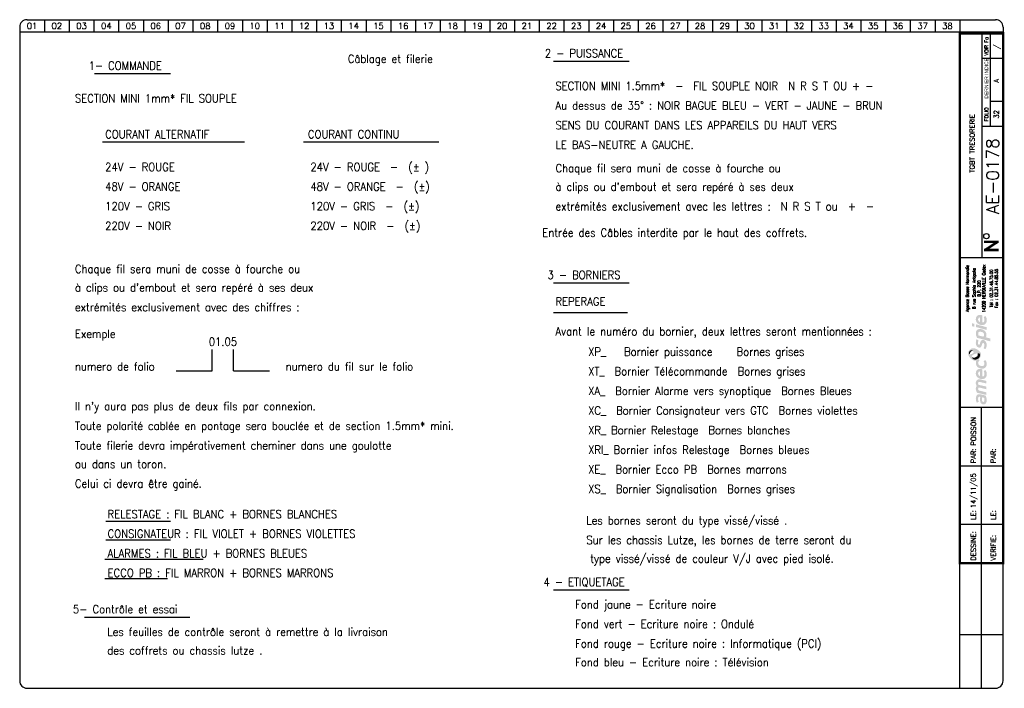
# Model space of a CAD drawing. Extents: x 0 to 398, y 0 to 270.
import ezdxf
from ezdxf.enums import TextEntityAlignment as Align

# ---------------------------------------------------------------- set-up
doc = ezdxf.new("R2010")
doc.units = 0
doc.header["$LTSCALE"] = 20
doc.header["$MEASUREMENT"] = 0
for name, color, linetype in [('TEXTE', 3, 'Continuous'), ('TRAIFIN', 1, 'Continuous'), ('TRAIGROS', 2, 'Continuous'), ('TRAIMOY', 4, 'Continuous')]:
    doc.layers.add(name, color=color, linetype=linetype)
doc.styles.add('ROMANS8', font='ROMANS8.shx')
doc.styles.get("Standard").update_dxf_attribs({"font": 'simplex.shx'})
doc.styles.add('TXT', font='txt', dxfattribs={"width": 0.8})

# ---------------------------------------------------------------- blocks, each defined once
blk = doc.blocks.new('FDP-DIV-CHU')
at = {"layer": 'TEXTE', "color": 7, "const_width": 1}
for points in [[(392.75, 180.25), (386.75, 180.25)], [(387.25, 177), (392.25, 180.25)], [(392.75, 177), (386.75, 177)]]:
    blk.add_lwpolyline(points, dxfattribs=at)
at = {"layer": 'TEXTE', "color": 7}
blk.add_circle((387.76, 182.59), 1.08, dxfattribs=at)
at = {"layer": 'TRAIFIN', "color": 7}
for p, q in [((7, 270), (7, 265)), ((17, 270), (17, 265)), ((27, 270), (27, 265)), ((37, 270), (37, 265)), ((47, 270), (47, 265)), ((57, 270), (57, 265)), ((67, 270), (67, 265)), ((77, 270), (77, 265)), ((87, 270), (87, 265)), ((97, 270), (97, 265)), ((107, 270), (107, 265)), ((117, 270), (117, 265)), ((127, 270), (127, 265)), ((137, 270), (137, 265)), ((147, 270), (147, 265)), ((157, 270), (157, 265)), ((167, 270), (167, 265)), ((177, 270), (177, 265)), ((187, 270), (187, 265)), ((197, 270), (197, 265)), ((207, 270), (207, 265)), ((217, 270), (217, 265)), ((227, 270), (227, 265)), ((237, 270), (237, 265)), ((247, 270), (247, 265)), ((257, 270), (257, 265)), ((267, 270), (267, 265)), ((277, 270), (277, 265)), ((287, 270), (287, 265)), ((297, 270), (297, 265)), ((307, 270), (307, 265)), ((317, 270), (317, 265)), ((327, 270), (327, 265)), ((337, 270), (337, 265)), ((347, 270), (347, 265)), ((357, 270), (357, 265)), ((367, 270), (367, 265)), ((377, 270), (377, 265)), ((389.41, 227.04), (389.41, 264.5)), ((389.41, 237.09), (393.96, 237.09))]:
    blk.add_line(p, q, dxfattribs=at)
at = {"layer": 'TRAIGROS', "color": 7}
for p, q in [((-3, 267), (-3, 265)), ((0, 270), (391.5, 270)), ((394.5, 267), (394.5, 265)), ((394.5, 265), (-3, 265)), ((394.5, 265), (-3, 265)), ((-3, 265), (-3, 3)), ((386, 174), (386, 264.5)), ((394.5, 3), (394.5, 265)), ((386, 254.5), (394, 254.5)), ((386, 227.01), (394, 227.01)), ((377, 174), (394.5, 174)), ((377, 113.52), (394.51, 113.52)), ((377, -0.03), (377, 50.52)), ((0, 0), (391.5, 0))]:
    blk.add_line(p, q, dxfattribs=at)
at = {"layer": 'TRAIGROS', "color": 7, "const_width": 1}
blk.add_lwpolyline([(377, 264.5), (377, 50.52), (394.5, 50.52), (394.5, 264.5), (377, 264.5)], dxfattribs=at)
at = {"layer": 'TRAIGROS', "color": 7}
for centre, start, end in [((0, 267), 90, 180), ((391.5, 267), 0, 90), ((0, 3), 180, 270), ((391.5, 3), 270, 0)]:
    blk.add_arc(centre, 3, start, end, dxfattribs=at)
at = {"layer": 'TRAIMOY', "color": 7}
for p, q in [((385.75, -0.01), (385.75, 113.52)), ((377, 89.82), (394.51, 89.82)), ((377, 66.27), (394.51, 66.27)), ((377, 21.75), (394.51, 21.75))]:
    blk.add_line(p, q, dxfattribs=at)
at = {"layer": 'TEXTE', "color": 7}
for s, p in [('01', (2, 267.5)), ('02', (12, 267.5)), ('03', (22, 267.5)), ('04', (32, 267.5)), ('05', (42, 267.5)), ('06', (52, 267.5)), ('07', (62, 267.5)), ('08', (72, 267.5)), ('09', (82, 267.5)), ('10', (92, 267.5)), ('11', (102, 267.5)), ('12', (112, 267.5)), ('13', (122, 267.5)), ('14', (132, 267.5)), ('15', (142, 267.5)), ('16', (152, 267.5)), ('17', (162, 267.5)), ('18', (172, 267.5)), ('19', (182, 267.5)), ('20', (192, 267.5)), ('21', (202, 267.5)), ('22', (212, 267.5)), ('23', (222, 267.5)), ('24', (232, 267.5)), ('25', (242, 267.5)), ('26', (252, 267.5)), ('27', (262, 267.5)), ('28', (272, 267.5)), ('29', (282, 267.5)), ('30', (292, 267.5)), ('31', (302, 267.5)), ('32', (312, 267.5)), ('33', (322, 267.5)), ('34', (332, 267.5)), ('35', (342, 267.5)), ('36', (352, 267.5)), ('37', (362, 267.5)), ('38', (372, 267.5))]:
    blk.add_text(s, height=2.5, dxfattribs=at).set_placement(p, align=Align.MIDDLE)
at = {"layer": 'TEXTE', "color": 7, "width": 0.867769}
blk.add_text('VOIR Fo', height=1.5, rotation=90, dxfattribs=at).set_placement((388.5, 255.5), (388.5, 263), align=Align.FIT)
at = {"layer": 'TEXTE', "color": 7, "style": 'TXT', "width": 0.8}
blk.add_text('DERNIER INDICE', height=1.5, rotation=90, dxfattribs=at).set_placement((388.5, 238.12))
at = {"layer": 'TEXTE', "color": 7}
blk.add_text('FOLIO', height=1.5, rotation=90, dxfattribs=at).set_placement((388.5, 231.76), align=Align.CENTER)
for s, p in [('PAR:', (383.51, 90.82)), ('PAR:', (391.51, 90.82)), ('LE:', (383.51, 67.95)), ('LE:', (391.51, 67.95)), ('DESSINE:', (383.51, 51.52)), ('VERIFIE:', (391.51, 51.52))]:
    blk.add_text(s, height=2, rotation=90, dxfattribs=at).set_placement(p)
at = {"layer": 'TEXTE'}
for tag, p in [('FOLIO_SUIVANT', (392.9, 259.04)), ('INDICE', (392.79, 245.35)), ('FOLIO', (392.79, 231.76))]:
    blk.add_attdef(tag, text='', height=2, rotation=90, dxfattribs=at).set_placement(p, align=Align.CENTER)
blk.add_attdef('INTITULE_DU_PLAN', text='', height=2, rotation=90, dxfattribs=at).set_placement((382, 220), align=Align.MIDDLE)
at = {"layer": 'TEXTE', "color": 4}
blk.add_attdef('NUMERO', text='', height=5, rotation=90, dxfattribs=at).set_placement((392.79, 206.79), align=Align.CENTER)
at = {"layer": 'TEXTE'}
for tag, p in [('DESSINATEUR', (383.53, 97.95)), ('DATE', (383.51, 72.76))]:
    blk.add_attdef(tag, p, '', height=2, rotation=90, dxfattribs=at)
blk = doc.blocks.new('LOGO')
h = blk.add_hatch(color=187)
h.paths.add_polyline_path([(0.27, -25.15), (-0.26, -25.03), (-0.61, -25.01), (-0.96, -25.01), (-1.3, -25.15), (-1.56, -25.39), (-1.76, -25.66), (-1.92, -26.06), (-2.01, -26.61), (-2, -27.13), (-1.95, -27.54), (-1.82, -27.98), (-1.59, -28.49), (-0.78, -28.03), (-0.88, -27.84), (-0.99, -27.58), (-1.06, -27.27), (-1.09, -26.94), (-1.07, -26.65), (-1.03, -26.36), (-0.9, -26.15), (-0.74, -26.05), (-0.59, -26.04), (-0.23, -26.1), (-0.26, -26.47), (-0.29, -26.77), (-0.31, -27.1), (-0.31, -27.41), (-0.26, -27.77), (-0.19, -28.1), (-0.05, -28.44), (0.2, -28.78), (0.48, -28.98), (0.87, -29.11), (1.22, -29.1), (1.58, -29.04), (1.84, -28.87), (2.14, -28.53), (2.3, -28.16), (2.37, -27.71), (2.36, -27.1), (2.28, -26.51), (2.08, -25.89), (1.89, -25.54), (0.84, -25.3)])
h.paths.add_polyline_path([(0.54, -26.31), (1.32, -26.47), (1.41, -26.69), (1.48, -27.01), (1.49, -27.42), (1.48, -27.74), (1.4, -27.9), (1.29, -28.03), (1.14, -28.09), (0.96, -28.1), (0.81, -28.07), (0.69, -27.97), (0.6, -27.85), (0.54, -27.71), (0.5, -27.54), (0.49, -27.3), (0.49, -27.06), (0.5, -26.59)], flags=16)
h.paths.add_polyline_path([(-0.88, -23.47), (-0.97, -23.29), (-1.06, -23.08), (-1.08, -22.86), (-1.05, -22.63), (-0.97, -22.45), (-0.79, -22.36), (-0.5, -22.33), (2.29, -23.01), (2.29, -21.94), (-0.8, -21.24), (-0.96, -21.08), (-1.06, -20.77), (-1.1, -20.45), (-1, -20.2), (-0.87, -20.11), (-0.7, -20.03), (-0.48, -20.05), (2.29, -20.7), (2.29, -19.65), (-0.36, -19.01), (-0.65, -19), (-1.01, -19.01), (-1.3, -19.12), (-1.55, -19.28), (-1.77, -19.54), (-1.9, -19.8), (-1.98, -20), (-2.02, -20.38), (-2.01, -20.76), (-1.91, -21.13), (-1.79, -21.45), (-1.64, -21.71), (-1.75, -21.83), (-1.89, -22.08), (-1.98, -22.36), (-2.01, -22.66), (-2.01, -23), (-1.95, -23.36), (-1.85, -23.71), (-1.69, -24.08), (-1.5, -24.43), (2.29, -25.32), (2.29, -24.26)])
h.paths.add_polyline_path([(-0.19, -14.81), (-0.51, -14.81), (-0.91, -14.88), (-1.19, -15), (-1.42, -15.16), (-1.64, -15.38), (-1.83, -15.67), (-1.95, -15.97), (-2, -16.26), (-2.02, -16.52), (-2.01, -16.84), (-1.96, -17.15), (-1.84, -17.46), (-1.65, -17.81), (-1.41, -18.09), (-1.14, -18.33), (-0.89, -18.51), (-0.59, -18.68), (-0.17, -18.82), (0.24, -18.89), (0.59, -18.91), (0.98, -18.88), (1.37, -18.75), (1.77, -18.51), (2.17, -18.06), (2.33, -17.58), (2.38, -17.11), (2.38, -16.56), (2.33, -16.15), (2.2, -15.79), (2.03, -15.5), (1.82, -15.25), (1.14, -15.68), (1.3, -15.94), (1.42, -16.3), (1.49, -16.68), (1.49, -16.99), (1.43, -17.33), (1.23, -17.63), (0.99, -17.81), (0.79, -17.86), (0.6, -17.84), (0.6, -14.97), (0.23, -14.85)])
h.paths.add_polyline_path([(-0.26, -17.69), (-0.43, -17.64), (-0.58, -17.55), (-0.76, -17.39), (-0.9, -17.24), (-1.01, -17.02), (-1.06, -16.86), (-1.08, -16.63), (-1.06, -16.36), (-0.96, -16.16), (-0.83, -15.98), (-0.62, -15.87), (-0.44, -15.83), (-0.26, -15.83)], flags=16)
h.paths.add_polyline_path([(-0.09, -13.56), (-0.44, -13.4), (-0.74, -13.16), (-0.95, -12.9), (-1.04, -12.61), (-1.08, -12.36), (-1.02, -12.05), (-0.89, -11.83), (-0.73, -11.69), (-0.61, -11.61), (-0.5, -11.55), (-0.88, -10.89), (-1.08, -11.04), (-1.32, -11.18), (-1.51, -11.28), (-1.78, -11.38), (-1.87, -11.55), (-1.97, -11.89), (-2.01, -12.3), (-1.98, -12.76), (-1.82, -13.35), (-1.54, -13.76), (-1.25, -14.08), (-0.85, -14.34), (-0.48, -14.51), (-0.05, -14.65), (0.44, -14.71), (0.94, -14.69), (1.47, -14.5), (1.83, -14.25), (2.09, -13.94), (2.26, -13.6), (2.36, -13.21), (2.39, -12.82), (2.37, -12.43), (2.27, -11.98), (2.07, -11.58), (1.82, -11.23), (1.12, -11.67), (1.29, -11.95), (1.43, -12.27), (1.45, -12.61), (1.43, -12.96), (1.23, -13.36), (0.95, -13.57), (0.61, -13.63), (0.31, -13.63)])
h.paths.add_polyline_path([(1.25, -3.19), (0.94, -3.13), (0.59, -3.14), (0.32, -3.25), (0.1, -3.49), (-0.12, -3.81), (-0.25, -4.17), (-0.38, -4.62), (-0.46, -4.92), (-0.59, -5.03), (-0.74, -5.08), (-0.86, -5.03), (-0.96, -4.94), (-1.06, -4.74), (-1.12, -4.53), (-1.11, -4.23), (-1.07, -3.86), (-1.01, -3.51), (-0.93, -3.23), (-1.72, -2.85), (-1.84, -3.12), (-1.93, -3.4), (-1.97, -3.68), (-2, -3.98), (-2.02, -4.32), (-2, -4.65), (-1.94, -5.01), (-1.8, -5.31), (-1.64, -5.58), (-1.4, -5.84), (-1.11, -6.04), (-0.85, -6.17), (-0.56, -6.2), (-0.24, -6.15), (0.01, -5.99), (0.18, -5.81), (0.32, -5.51), (0.41, -5.18), (0.51, -4.86), (0.57, -4.63), (0.67, -4.45), (0.78, -4.33), (0.97, -4.29), (1.15, -4.35), (1.3, -4.55), (1.41, -4.85), (1.44, -5.24), (1.41, -5.62), (1.33, -5.91), (1.23, -6.15), (1.09, -6.39), (1.78, -6.81), (1.86, -6.74), (1.97, -6.61), (2.14, -6.32), (2.27, -6), (2.36, -5.62), (2.37, -5.24), (2.35, -4.86), (2.3, -4.52), (2.19, -4.21), (2.03, -3.92), (1.85, -3.65), (1.57, -3.35)])
h.paths.add_polyline_path([(1.14, 0.91), (0.82, 1.08), (0.5, 1.2), (0.1, 1.27), (-0.26, 1.3), (-0.73, 1.29), (-1.12, 1.19), (-1.38, 1.04), (-1.61, 0.8), (-1.77, 0.55), (-1.89, 0.33), (-1.98, 0.01), (-2.01, -0.32), (-1.99, -0.65), (-1.95, -1.02), (-1.88, -1.34), (-1.76, -1.63), (-1.63, -1.96), (-1.52, -2.24), (3.84, -3.66), (3.84, -2.51), (1.96, -2.01), (2.11, -1.85), (2.24, -1.56), (2.27, -1.32), (2.29, -1.04), (2.27, -0.75), (2.21, -0.44), (2.07, -0.1), (1.9, 0.2), (1.71, 0.44), (1.43, 0.71)])
h.paths.add_polyline_path([(0.98, -1.77), (-0.92, -1.28), (-0.98, -1.1), (-1.05, -0.84), (-1.07, -0.56), (-1.04, -0.29), (-0.94, -0.06), (-0.77, 0.11), (-0.53, 0.2), (-0.24, 0.22), (0.04, 0.2), (0.35, 0.13), (0.58, 0.05), (0.81, -0.07), (1.02, -0.24), (1.19, -0.46), (1.27, -0.68), (1.28, -0.93), (1.28, -1.16), (1.24, -1.43), (1.15, -1.61)], flags=16)
h.paths.add_polyline_path([(-1.97, 3.22), (-1.97, 2.11), (2.35, 0.95), (2.35, 2.06)])
h.paths.add_polyline_path([(-3.55, 3.65), (-3.55, 2.48), (-2.65, 2.25), (-2.65, 3.43)])
h.paths.add_polyline_path([(-0.19, 6.99), (-0.51, 6.99), (-0.91, 6.92), (-1.19, 6.81), (-1.42, 6.64), (-1.64, 6.43), (-1.83, 6.14), (-1.95, 5.83), (-2, 5.54), (-2.02, 5.28), (-2.01, 4.96), (-1.96, 4.66), (-1.84, 4.34), (-1.65, 4), (-1.41, 3.71), (-1.14, 3.48), (-0.89, 3.29), (-0.59, 3.12), (-0.17, 2.98), (0.24, 2.92), (0.59, 2.89), (0.98, 2.93), (1.37, 3.06), (1.77, 3.29), (2.17, 3.75), (2.33, 4.22), (2.38, 4.7), (2.38, 5.24), (2.33, 5.65), (2.2, 6.02), (2.03, 6.3), (1.82, 6.56), (1.14, 6.13), (1.3, 5.87), (1.42, 5.5), (1.49, 5.12), (1.49, 4.82), (1.43, 4.47), (1.23, 4.17), (0.99, 4), (0.79, 3.94), (0.6, 3.96), (0.6, 6.83), (0.23, 6.96)])
h.paths.add_polyline_path([(-0.26, 4.11), (-0.43, 4.16), (-0.58, 4.26), (-0.76, 4.42), (-0.9, 4.56), (-1.01, 4.78), (-1.06, 4.95), (-1.08, 5.17), (-1.06, 5.44), (-0.96, 5.64), (-0.83, 5.82), (-0.62, 5.93), (-0.44, 5.97), (-0.26, 5.97)], flags=16)
h = blk.add_hatch(color=135)
h.paths.add_polyline_path([(-2.62, -6.48), (-2.99, -6.44), (-3.33, -6.46), (-3.66, -6.54), (-3.9, -6.66), (-4.19, -6.88), (-4.48, -7.12), (-4.72, -7.4), (-4.9, -7.71), (-5.08, -8.08), (-5.15, -8.51), (-5.14, -8.84), (-5.03, -9.22), (-4.88, -9.56), (-4.68, -9.88), (-4.46, -10.22), (-4.19, -10.51), (-3.87, -10.81), (-3.57, -11.02), (-3.23, -11.21), (-2.91, -11.36), (-2.54, -11.44), (-2.16, -11.45), (-1.78, -11.38), (-1.51, -11.28), (-1.32, -11.18), (-1.08, -11.04), (-0.88, -10.89), (-0.73, -10.77), (-0.54, -10.54), (-0.29, -10.22), (-0.06, -9.77), (0.06, -9.2), (0.05, -8.64), (-0.11, -8.22), (-0.36, -7.85), (-0.69, -7.52), (-1.07, -7.21), (-1.43, -6.95), (-1.9, -6.73), (-2.27, -6.57)])
h.paths.add_polyline_path([(-2.94, -7.94), (-2.93, -8.06), (-2.93, -8.18), (-2.98, -8.34), (-3.08, -8.43), (-3.22, -8.54), (-3.43, -8.66), (-3.65, -8.75), (-3.89, -8.84), (-4.16, -8.87), (-4.34, -8.85), (-4.5, -8.82), (-4.67, -8.73), (-4.76, -8.58), (-4.8, -8.43), (-4.79, -8.24), (-4.75, -8.06), (-4.69, -7.92), (-4.59, -7.78), (-4.48, -7.64), (-4.34, -7.51), (-4.19, -7.41), (-4, -7.31), (-3.79, -7.28), (-3.58, -7.31), (-3.42, -7.38), (-3.25, -7.49), (-3.12, -7.62), (-3.02, -7.79)], flags=16)
h.paths.add_polyline_path([(-1.84, -8.57), (-1.32, -8.49), (-1.12, -8.49), (-0.87, -8.49), (-0.65, -8.57), (-0.45, -8.72), (-0.32, -8.9), (-0.26, -9.1), (-0.28, -9.35), (-0.35, -9.63), (-0.51, -9.97), (-0.73, -10.32), (-1.02, -10.58), (-1.39, -10.82), (-1.78, -10.98), (-2.23, -11.04), (-2.55, -11.01), (-2.82, -10.95), (-3.16, -10.77), (-3.4, -10.52), (-3.53, -10.28), (-3.6, -10.02), (-3.6, -9.73), (-3.5, -9.48), (-3.31, -9.23), (-3, -9.04), (-2.68, -8.88), (-2.26, -8.71)], flags=16)
h = blk.add_hatch(color=253)
h.paths.add_polyline_path([(-4, -7.31), (-4.19, -7.41), (-4.34, -7.51), (-4.48, -7.64), (-4.59, -7.78), (-4.69, -7.92), (-4.75, -8.06), (-4.79, -8.24), (-4.8, -8.43), (-4.76, -8.58), (-4.67, -8.73), (-4.5, -8.82), (-4.34, -8.85), (-4.36, -8.64), (-4.33, -8.43), (-4.27, -8.21), (-4.19, -8.05), (-4.09, -7.91), (-3.95, -7.79), (-3.82, -7.69), (-3.65, -7.62), (-3.47, -7.58), (-3.28, -7.58), (-3.12, -7.62), (-3.25, -7.49), (-3.42, -7.38), (-3.58, -7.31), (-3.79, -7.28)])
h.paths.add_polyline_path([(-0.87, -8.49), (-1.12, -8.49), (-1.32, -8.49), (-1.27, -8.65), (-1.22, -8.89), (-1.24, -9.17), (-1.31, -9.4), (-1.45, -9.63), (-1.67, -9.84), (-1.91, -10), (-2.2, -10.15), (-2.48, -10.22), (-2.71, -10.25), (-2.97, -10.24), (-3.22, -10.21), (-3.44, -10.12), (-3.6, -10.02), (-3.53, -10.28), (-3.4, -10.52), (-3.16, -10.77), (-2.82, -10.95), (-2.55, -11.01), (-2.23, -11.04), (-1.78, -10.98), (-1.39, -10.82), (-1.02, -10.58), (-0.73, -10.32), (-0.51, -9.97), (-0.35, -9.63), (-0.28, -9.35), (-0.26, -9.1), (-0.32, -8.9), (-0.45, -8.72), (-0.65, -8.57)])
at = {"color": 7, "style": 'ROMANS8', "width": 0.8}
for s, height, p in [('Agence Basse Normandie', 1.2384, (-4.85, 17.68)), ('8 rue Sophia Antipolis', 1.2384, (-2.12, 17.68)), ('14209 HEROUVILLE Cedex', 1.2384, (1.84, 17.68)), ('B.P. 220', 1.238, (-0.08, 17.68)), ('Tél : 02.31.46.75.00', 1.2384, (4.88, 17.68)), ('Fax : 02.31.44.85.55', 1.2384, (6.91, 17.68))]:
    blk.add_text(s, height=height, rotation=90, dxfattribs=at).set_placement(p, align=Align.CENTER)

msp = doc.modelspace()

# ---------------------------------------------------------------- linework, layer by layer
for p, q in [((215.73, 253.28), (246.39, 253.28)), ((30.27, 248.28), (60.93, 248.28)), ((33.53, 220.74), (90.92, 220.74)), ((114.74, 220.74), (169.44, 220.74)), ((215.73, 163.75), (246.39, 163.75)), ((215.73, 151.81), (245.73, 151.81)), ((77.84, 128.19), (77.84, 136.74)), ((86.39, 128.19), (86.39, 136.74)), ((63.26, 128.19), (77.84, 128.19)), ((86.39, 128.19), (100.98, 128.19)), ((34.77, 67.45), (60.98, 67.45)), ((34.77, 59.95), (60.98, 59.95)), ((34.46, 52.11), (74.19, 52.11)), ((34.46, 44.38), (59.74, 44.38)), ((215.73, 39.73), (246.39, 39.73)), ((26.25, 28.7), (68.75, 28.7))]:
    msp.add_line(p, q)

# ---------------------------------------------------------------- block references
msp.add_blockref('LOGO', (388.5, 143.76))
at = {"layer": 'TEXTE'}
msp.add_blockref('FDP-DIV-CHU', (3, 0), dxfattribs=at).add_auto_attribs({'DATE': '14/11/05', 'DESSINATEUR': 'POISSON', 'NUMERO': 'AE-0178', 'INTITULE_DU_PLAN': 'TGBT TRESORERIE', 'FOLIO': '32', 'FOLIO_SUIVANT': '/', 'INDICE': 'A'})

# ---------------------------------------------------------------- texts
at = {"width": 0.9}
for s, p in [('Câblage et filerie', (149.81, 252.57)), ('2 - PUISSANCE', (228.12, 254.79)), ('1- COMMANDE', (42.66, 249.79)), ('3 - BORNIERS', (228.12, 165.27)), ('4 - ETIQUETAGE', (228.12, 41.25)), ('5- Contrôle et essai', (42.66, 30.27))]:
    msp.add_text(s, height=3.3, dxfattribs=at).set_placement(p, align=Align.CENTER)
for s, p in [('SECTION MINI 1.5mm*  -  FIL SOUPLE NOIR  N R S T OU + - ', (216.55, 241.59)), ('SECTION MINI 1mm* FIL SOUPLE', (22.34, 236.59)), ('Au dessus de 35° : NOIR BAGUE BLEU - VERT - JAUNE - BRUN', (216.55, 233.67)), ('SENS DU COURANT DANS LES APPAREILS DU HAUT VERS ', (216.55, 225.75)), ('COURANT ALTERNATIF', (34.54, 222.07)), ('COURANT CONTINU', (116.5, 222.07)), ('LE BAS-NEUTRE A GAUCHE.', (216.55, 217.83)), ('24V - ROUGE', (34.54, 208.87)), ('24V - ROUGE  -  (%%p )', (117.51, 208.87)), ('Chaque fil sera muni de cosse à fourche ou ', (216.6, 208.39)), ('48V - ORANGE', (34.54, 200.95)), ('48V - ORANGE  -  (%%p)', (117.51, 200.95)), ("à clips ou d'embout et sera repéré à ses deux ", (216.6, 200.89)), ('120V - GRIS', (34.54, 193.03)), ('120V - GRIS  -  (%%p)', (117.51, 193.03)), ('extrémités exclusivement avec les lettres :  N R S T ou  +  -', (216.6, 192.97)), ('220V - NOIR', (34.54, 185.11)), ('220V - NOIR  -  (%%p)', (117.51, 185.11)), ('Entrée des Câbles interdite par le haut des coffrets.', (211.25, 182.35)), ('Chaque fil sera muni de cosse à fourche ou ', (22.34, 167.68)), ("à clips ou d'embout et sera repéré à ses deux ", (22.34, 160.18)), ('extrémités exclusivement avec des chiffres :', (22.34, 152.26)), ('REPERAGE ', (216.55, 154.57)), ('Exemple', (22.34, 141.49)), ('Avant le numéro du bornier, deux lettres seront mentionnées :', (216.55, 142.48)), ('01.05', (76.42, 138.29)), ('XP_   Bornier puissance   Bornes grises', (229.75, 134.28)), ('numero de folio ', (22.34, 128.29)), ('numero du fil sur le folio ', (107.53, 128.29)), ('XT_  Bornier Télécommande  Bornes grises', (229.75, 126.36)), ('XA_  Bornier Alarme vers synoptique  Bornes Bleues', (229.75, 118.44)), ("Il n'y aura pas plus de deux fils par connexion.", (22.34, 112.24)), ('XC_  Bornier Consignateur vers GTC  Bornes violettes', (229.75, 110.52)), ('Toute polarité cablée en pontage sera bouclée et de section 1.5mm* mini.', (22.34, 104.32)), ('XR_ Bornier Relestage  Bornes blanches', (229.75, 102.6)), ('Toute filerie devra impérativement cheminer dans une goulotte ', (22.34, 96.4)), ('XRI_ Bornier infos Relestage  Bornes bleues', (229.75, 94.68)), ('ou dans un toron. ', (22.34, 88.9)), ('XE_  Bornier Ecco PB  Bornes marrons', (229.75, 86.76)), ('Celui ci devra être gainé.', (22.34, 80.98)), ('XS_  Bornier Signalisation  Bornes grises', (229.75, 78.84)), ('RELESTAGE : FIL BLANC + BORNES BLANCHES', (35.54, 68.68)), ('Les bornes seront du type vissé/vissé .', (229.05, 66.13)), ('CONSIGNATEUR : FIL VIOLET + BORNES VIOLETTES', (35.54, 60.76)), ('Sur les chassis Lutze, les bornes de terre seront du ', (229.05, 58.21)), ('ALARMES : FIL BLEU + BORNES BLEUES', (35.54, 52.84)), ('  type vissé/vissé de couleur V/J avec pied isolé.', (226.55, 50.71)), ('ECCO PB : FIL MARRON + BORNES MARRONS', (35.54, 44.92)), ('Fond jaune - Ecriture noire', (224.55, 32.22)), ('Fond vert - Ecriture noire : Ondulé', (224.55, 24.3)), ('Les feuilles de contrôle seront à remettre à la livraison ', (35.43, 21.1)), ('Fond rouge - Ecriture noire : Informatique (PCI)', (224.55, 16.38)), ('des coffrets ou chassis lutze .', (35.43, 13.6)), ('Fond bleu - Ecriture noire : Télévision', (224.55, 8.86))]:
    msp.add_text(s, height=3.3, dxfattribs=at).set_placement(p)

doc.saveas('drawing.dxf')
